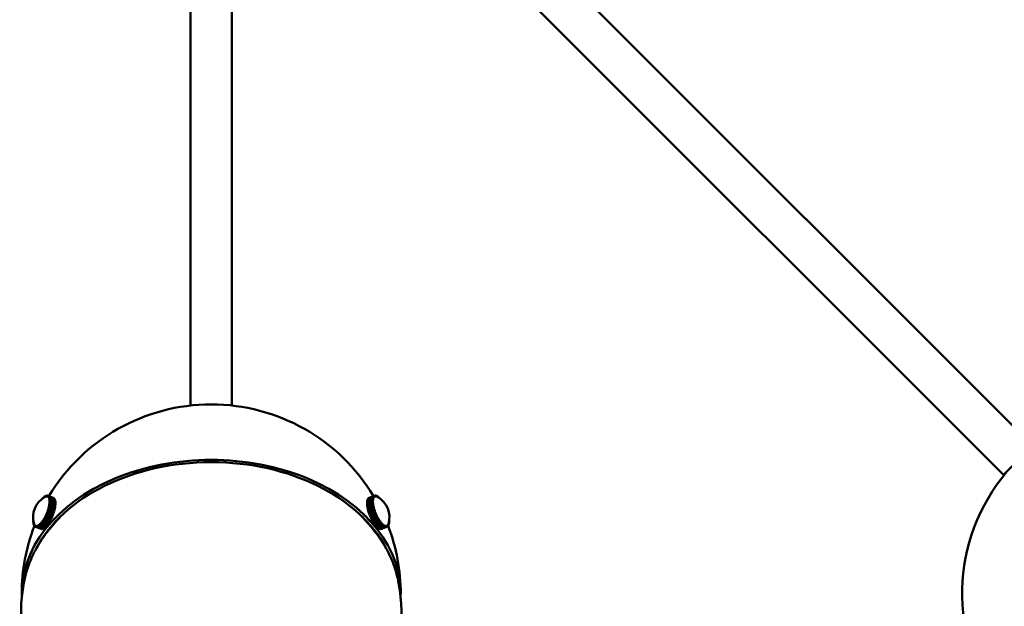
# Model space of a CAD drawing. Header units: millimetres. Extents: x 381 to 3103, y 17 to 2472.
# Tile 6 of 36: x 810 to 1121, y 419 to 604. Entities that reach past the tile are written whole.
import ezdxf

# ---------------------------------------------------------------- set-up
doc = ezdxf.new("R2010")
doc.units = ezdxf.units.MM
doc.header["$LTSCALE"] = 12
doc.layers.add('Widoczne (ISO)', color=7, linetype='Continuous', lineweight=50)
doc.layers.add('Wymiar (ISO)', color=7, linetype='Continuous', lineweight=18)
doc.styles.add('Tekst notatki (ISO)', font='tahoma.ttf')
doc.dimstyles.new('Domyślne (ISO)', dxfattribs={"dimscale": 12, "dimtxt": 3, "dimasz": 3, "dimexe": 3.175, "dimexo": 0, "dimgap": 0.762, "dimtad": 1, "dimdec": 1, "dimlfac": 0.03937, "dimrnd": 1e-08, "dimzin": 0, "dimdsep": 46, "dimtxsty": 'Tekst notatki (ISO)', "dimblk": 'Filled-1', "dimcen": 0.09, "dimdle": 10, "dimse1": 1, "dimse2": 1, "dimclrd": 256, "dimclre": 256, "dimclrt": 256, "dimadec": 0, "dimazin": 0, "dimtfac": 0.666667, "dimtmove": 0, "dimatfit": 3, "dimfxl": 1, "dimtolj": 1, "dimlwd": 15, "dimlwe": 15, "dimarcsym": 0})

# ---------------------------------------------------------------- blocks, each defined once
blk = doc.blocks.new('Filled-1')
at = {"color": 0}
for p, q in [((0, 0), (-1, 0.25)), ((-1, 0.25), (-1, -0.25)), ((-1, 0), (0, 0)), ((-1, -0.25), (0, 0))]:
    blk.add_line(p, q, dxfattribs=at)
at = {"color": 0, "flags": 128}
blk.add_lwpolyline([(-1, -0.25), (0, 0), (-1, 0.25), (-1, -0.25)], dxfattribs=at)
at = {"color": 0}
blk.add_solid([(-1, -0.25), (0, 0), (-1, 0.25), (-1, -0.25)], dxfattribs=at)
blk = doc.blocks.new('*D9')
at = {"layer": 'Defpoints', "color": 0, "transparency": 16777216}
for p in [(925.71, 1346.51), (1573.16, 1346.51), (870.71, 230.38)]:
    blk.add_point(p, dxfattribs=at)
at = {"layer": 'Wymiar (ISO)', "lineweight": 15, "transparency": 16777216}
blk.add_line((1573.16, 266.38), (1573.16, 1310.51), dxfattribs=at)
at = {"layer": 'Wymiar (ISO)', "lineweight": 15, "transparency": 16777216, "xscale": 36, "yscale": 36, "zscale": 36}
for p, rotation in [((1573.16, 1346.51), 90), ((1573.16, 230.38), 270)]:
    blk.add_blockref('Filled-1', p, dxfattribs=dict(at, rotation=rotation))
at = {"layer": 'Wymiar (ISO)', "lineweight": 18, "transparency": 16777216, "insert": (1465.84, 689.34), "char_height": 36, "attachment_point": 1, "rotation": 90, "style": 'Tekst notatki (ISO)'}
blk.add_mtext('\\A1;43.9\\P1116 mm', dxfattribs=at)
blk = doc.blocks.new('*D10')
at = {"layer": 'Defpoints', "color": 0, "transparency": 16777216}
for p in [(925.71, 1496.51), (1573.16, 1496.51), (870.71, 230.38)]:
    blk.add_point(p, dxfattribs=at)
at = {"layer": 'Wymiar (ISO)', "lineweight": 15, "transparency": 16777216}
for p, q in [((1573.16, 1496.51), (1573.16, 1749)), ((1573.16, 266.38), (1573.16, 1460.51))]:
    blk.add_line(p, q, dxfattribs=at)
at = {"layer": 'Wymiar (ISO)', "lineweight": 15, "transparency": 16777216, "xscale": 36, "yscale": 36, "zscale": 36}
for p, rotation in [((1573.16, 1496.51), 90), ((1573.16, 230.38), 270)]:
    blk.add_blockref('Filled-1', p, dxfattribs=dict(at, rotation=rotation))
at = {"layer": 'Wymiar (ISO)', "lineweight": 18, "transparency": 16777216, "insert": (1465.7, 1541.65), "char_height": 36, "attachment_point": 1, "rotation": 90, "style": 'Tekst notatki (ISO)'}
blk.add_mtext('\\A1;49.8\\P1266 mm', dxfattribs=at)
blk = doc.blocks.new('*D11')
at = {"layer": 'Defpoints', "color": 0, "transparency": 16777216}
for p in [(925.71, 1796.51), (1573.16, 1796.51), (870.71, 230.38)]:
    blk.add_point(p, dxfattribs=at)
at = {"layer": 'Wymiar (ISO)', "lineweight": 15, "transparency": 16777216}
for p, q in [((1573.16, 1796.51), (1573.16, 2049)), ((1573.16, 266.38), (1573.16, 1760.51))]:
    blk.add_line(p, q, dxfattribs=at)
at = {"layer": 'Wymiar (ISO)', "lineweight": 15, "transparency": 16777216, "xscale": 36, "yscale": 36, "zscale": 36}
for p, rotation in [((1573.16, 1796.51), 90), ((1573.16, 230.38), 270)]:
    blk.add_blockref('Filled-1', p, dxfattribs=dict(at, rotation=rotation))
at = {"layer": 'Wymiar (ISO)', "lineweight": 18, "transparency": 16777216, "insert": (1465.92, 1841.65), "char_height": 36, "attachment_point": 1, "rotation": 90, "style": 'Tekst notatki (ISO)'}
blk.add_mtext('\\A1;61.7\\P1566 mm', dxfattribs=at)
blk = doc.blocks.new('*D12')
at = {"layer": 'Defpoints', "color": 0, "transparency": 16777216}
for p in [(925.71, 2246.01), (1573.16, 2246.01), (870.71, 230.38)]:
    blk.add_point(p, dxfattribs=at)
at = {"layer": 'Wymiar (ISO)', "lineweight": 15, "transparency": 16777216}
blk.add_line((1573.16, 266.38), (1573.16, 2210.01), dxfattribs=at)
at = {"layer": 'Wymiar (ISO)', "lineweight": 15, "transparency": 16777216, "xscale": 36, "yscale": 36, "zscale": 36}
for p, rotation in [((1573.16, 2246.01), 90), ((1573.16, 230.38), 270)]:
    blk.add_blockref('Filled-1', p, dxfattribs=dict(at, rotation=rotation))
at = {"layer": 'Wymiar (ISO)', "lineweight": 18, "transparency": 16777216, "insert": (1465.79, 2138.24), "char_height": 36, "attachment_point": 1, "rotation": 90, "style": 'Tekst notatki (ISO)'}
blk.add_mtext('\\A1;79.4\\P2016 mm', dxfattribs=at)

msp = doc.modelspace()

# ---------------------------------------------------------------- linework, layer by layer
at = {"layer": 'Widoczne (ISO)'}
for p, q in [((917.59, 682.03), (1129.72, 469.9)), ((908.39, 672.84), (1120.53, 460.71)), ((864.21, 660.07), (864.21, 482.6)), ((877.21, 660.07), (877.21, 482.6)), ((1120.53, 460.71), (1129.72, 469.9)), ((817.44, 453.24), (817.69, 453.5)), ((817.44, 453.23), (817.44, 453.24)), ((817.68, 453.4), (817.69, 453.5)), ((817.69, 453.5), (817.71, 453.49)), ((817.7, 453.41), (817.71, 453.52)), ((817.71, 453.52), (817.96, 453.74)), ((817.93, 453.57), (817.96, 453.74)), ((817.95, 453.57), (817.98, 453.76)), ((817.96, 453.74), (817.98, 453.73)), ((817.98, 453.76), (818.22, 453.93)), ((818.18, 453.71), (818.22, 453.93)), ((818.19, 453.72), (818.24, 453.94)), ((818.22, 453.93), (818.23, 453.92)), ((818.24, 453.94), (818.47, 454.07)), ((818.31, 453.79), (818.41, 453.84)), ((818.41, 453.84), (818.47, 454.07)), ((818.41, 453.84), (818.42, 453.84)), ((818.42, 453.85), (818.49, 454.08)), ((818.42, 453.85), (818.53, 453.89)), ((818.43, 453.85), (818.42, 453.85)), ((818.47, 454.07), (818.48, 454.06)), ((818.49, 454.08), (818.7, 454.16)), ((818.53, 453.89), (818.64, 453.93)), ((818.64, 453.93), (818.7, 454.16)), ((818.64, 453.93), (818.64, 453.92)), ((818.65, 453.93), (818.72, 454.16)), ((818.65, 453.93), (818.75, 453.95)), ((818.65, 453.93), (818.65, 453.93)), ((818.7, 454.16), (818.72, 454.15)), ((818.72, 454.16), (818.92, 454.19)), ((818.75, 453.95), (818.85, 453.96)), ((818.85, 453.96), (818.94, 454.19)), ((818.85, 453.96), (818.92, 454.19)), ((818.85, 453.96), (818.95, 453.95)), ((818.87, 453.95), (818.85, 453.96)), ((818.85, 453.96), (818.86, 453.95)), ((818.92, 454.19), (818.94, 454.19)), ((818.94, 454.19), (819.12, 454.18)), ((818.95, 453.95), (819.04, 453.94)), ((819.04, 453.94), (819.12, 454.18)), ((819.04, 453.94), (819.1, 453.92)), ((819.05, 453.94), (819.14, 454.17)), ((819.05, 453.94), (819.13, 453.91)), ((819.12, 454.18), (819.14, 454.17)), ((819.12, 453.91), (819.13, 453.91)), ((819.13, 453.91), (819.21, 453.87)), ((820.87, 453.46), (819.14, 454.17)), ((819.14, 454.17), (819.3, 454.1)), ((819.21, 453.87), (819.3, 454.1)), ((819.21, 453.87), (819.22, 453.87)), ((819.22, 453.87), (819.32, 454.09)), ((819.22, 453.87), (819.29, 453.81)), ((819.29, 453.81), (819.36, 453.75)), ((819.3, 454.1), (821.04, 453.4)), ((821.05, 453.39), (819.32, 454.09)), ((819.32, 454.09), (819.46, 453.98)), ((819.36, 453.75), (819.46, 453.98)), ((819.36, 453.74), (819.47, 453.96)), ((819.36, 453.75), (819.37, 453.75)), ((819.36, 453.74), (819.43, 453.66)), ((819.43, 453.66), (819.49, 453.58)), ((819.46, 453.98), (821.19, 453.27)), ((821.21, 453.26), (819.47, 453.96)), ((819.47, 453.96), (819.59, 453.8)), ((819.49, 453.58), (819.59, 453.8)), ((819.49, 453.57), (819.61, 453.78)), ((819.49, 453.58), (819.49, 453.58)), ((819.49, 453.57), (819.54, 453.47)), ((819.54, 453.47), (819.59, 453.37)), ((819.59, 453.8), (821.33, 453.09)), ((819.59, 453.37), (819.7, 453.58)), ((819.59, 453.35), (819.71, 453.55)), ((819.59, 453.37), (819.6, 453.36)), ((819.59, 453.35), (819.63, 453.23)), ((821.34, 453.08), (819.61, 453.78)), ((819.61, 453.78), (819.7, 453.58)), ((819.66, 453.1), (819.78, 453.3)), ((819.67, 453.09), (819.79, 453.27)), ((819.7, 453.58), (821.43, 452.87)), ((821.44, 452.85), (819.71, 453.55)), ((819.71, 453.55), (819.78, 453.3)), ((819.78, 453.3), (821.52, 452.59)), ((821.52, 452.57), (819.79, 453.27)), ((819.79, 453.27), (819.84, 452.98)), ((821.04, 453.4), (820.87, 453.46)), ((821.03, 453.39), (821.04, 453.4)), ((821.19, 453.27), (821.05, 453.39)), ((821.19, 453.26), (821.19, 453.27)), ((821.33, 453.09), (821.21, 453.26)), ((921.69, 453.48), (919.95, 452.77)), ((919.96, 452.8), (921.69, 453.5)), ((921.78, 453.72), (920.05, 453.02)), ((920.06, 453.04), (921.79, 453.74)), ((921.91, 453.92), (920.18, 453.21)), ((920.19, 453.23), (921.92, 453.93)), ((920.32, 453.36), (920.19, 453.23)), ((922.06, 454.06), (920.32, 453.36)), ((920.34, 453.37), (922.07, 454.07)), ((920.5, 453.45), (920.34, 453.37)), ((920.34, 453.36), (920.34, 453.37)), ((922.23, 454.15), (920.5, 453.45)), ((921.62, 453.22), (921.69, 453.48)), ((921.69, 453.5), (921.78, 453.72)), ((921.81, 453.3), (921.69, 453.5)), ((921.81, 453.28), (921.69, 453.48)), ((921.77, 453.15), (921.81, 453.28)), ((921.9, 453.52), (921.78, 453.72)), ((921.79, 453.74), (921.91, 453.92)), ((921.9, 453.53), (921.79, 453.74)), ((921.8, 453.29), (921.81, 453.3)), ((921.81, 453.3), (921.85, 453.41)), ((921.85, 453.41), (921.9, 453.52)), ((921.9, 453.53), (921.96, 453.61)), ((921.9, 453.52), (921.9, 453.53)), ((922.02, 453.7), (921.91, 453.92)), ((921.92, 453.93), (922.06, 454.06)), ((922.02, 453.71), (921.92, 453.93)), ((921.96, 453.61), (922.02, 453.7)), ((922.02, 453.71), (922.09, 453.77)), ((922.02, 453.71), (922.02, 453.71)), ((922.16, 453.84), (922.06, 454.06)), ((922.07, 454.07), (922.23, 454.15)), ((922.17, 453.84), (922.07, 454.07)), ((922.09, 453.77), (922.16, 453.84)), ((922.16, 453.84), (922.17, 453.84)), ((922.17, 453.84), (922.25, 453.88)), ((922.23, 454.15), (922.25, 454.16)), ((922.33, 453.92), (922.23, 454.15)), ((922.25, 454.16), (922.42, 454.19)), ((922.33, 453.93), (922.25, 454.16)), ((922.25, 453.88), (922.33, 453.92)), ((922.3, 453.91), (922.27, 453.9)), ((922.32, 453.92), (922.33, 453.93)), ((922.33, 453.93), (922.42, 453.94)), ((922.42, 454.19), (922.44, 454.19)), ((922.51, 453.96), (922.42, 454.19)), ((922.42, 453.94), (922.51, 453.96)), ((922.52, 453.96), (922.44, 454.19)), ((922.44, 454.19), (922.64, 454.18)), ((922.51, 453.96), (922.49, 453.95)), ((922.5, 453.95), (922.52, 453.96)), ((922.52, 453.96), (922.62, 453.95)), ((922.62, 453.95), (922.71, 453.94)), ((922.71, 453.94), (922.64, 454.18)), ((922.64, 454.17), (922.66, 454.17)), ((922.72, 453.94), (922.66, 454.17)), ((922.66, 454.17), (922.87, 454.11)), ((922.71, 453.94), (922.7, 453.94)), ((922.71, 453.94), (922.72, 453.94)), ((922.72, 453.94), (922.83, 453.91)), ((922.83, 453.91), (922.93, 453.88)), ((922.93, 453.88), (922.87, 454.11)), ((922.87, 454.09), (922.89, 454.1)), ((922.94, 453.87), (922.89, 454.1)), ((922.89, 454.1), (923.11, 453.99)), ((922.93, 453.88), (922.93, 453.87)), ((922.94, 453.87), (923.06, 453.82)), ((922.94, 453.87), (922.94, 453.87)), ((923.06, 453.82), (923.17, 453.76)), ((923.17, 453.76), (923.11, 453.99)), ((923.12, 453.97), (923.13, 453.97)), ((923.18, 453.75), (923.13, 453.97)), ((923.13, 453.97), (923.37, 453.81)), ((923.17, 453.76), (923.16, 453.76)), ((923.17, 453.75), (923.18, 453.75)), ((923.18, 453.75), (923.2, 453.74)), ((923.41, 453.62), (923.37, 453.81)), ((923.37, 453.79), (923.39, 453.8)), ((923.42, 453.61), (923.39, 453.8)), ((923.39, 453.8), (923.63, 453.59)), ((923.65, 453.46), (923.63, 453.59)), ((923.64, 453.56), (923.66, 453.57)), ((923.67, 453.45), (923.66, 453.57)), ((923.66, 453.57), (923.9, 453.32)), ((923.91, 453.28), (923.9, 453.32)), ((923.91, 453.28), (923.93, 453.29)), ((923.93, 453.27), (923.93, 453.29)), ((923.93, 453.29), (923.99, 453.22)), ((819.44, 450.29), (819.37, 450.06)), ((819.54, 450.33), (819.41, 449.87)), ((819.5, 450.54), (819.44, 450.32)), ((819.44, 450.32), (819.55, 450.38)), ((819.44, 450.29), (819.54, 450.33)), ((819.44, 450.32), (819.47, 450.3)), ((819.55, 450.77), (819.5, 450.54)), ((821.28, 449.63), (819.54, 450.33)), ((819.59, 451), (819.55, 450.79)), ((819.55, 450.79), (819.67, 450.87)), ((819.55, 450.77), (819.66, 450.83)), ((819.66, 450.83), (819.55, 450.38)), ((819.55, 450.79), (819.57, 450.78)), ((819.55, 450.38), (821.29, 449.67)), ((819.64, 451.22), (819.59, 451)), ((819.63, 453.23), (819.66, 453.1)), ((819.67, 451.45), (819.64, 451.24)), ((819.64, 451.24), (819.76, 451.35)), ((819.64, 451.22), (819.75, 451.31)), ((819.64, 451.24), (819.65, 451.24)), ((819.66, 453.1), (819.67, 453.1)), ((821.39, 450.12), (819.66, 450.83)), ((819.67, 453.09), (819.69, 452.95)), ((819.7, 451.66), (819.67, 451.45)), ((819.75, 451.31), (819.67, 450.87)), ((819.67, 450.87), (821.4, 450.17)), ((819.69, 452.95), (819.71, 452.8)), ((819.71, 451.87), (819.7, 451.68)), ((819.7, 451.68), (819.82, 451.81)), ((819.7, 451.66), (819.82, 451.76)), ((819.7, 451.68), (819.71, 451.67)), ((819.71, 452.8), (819.84, 452.98)), ((819.71, 452.79), (819.84, 452.95)), ((819.71, 452.8), (819.72, 452.8)), ((819.71, 452.79), (819.72, 452.62)), ((819.73, 452.06), (819.71, 451.87)), ((819.72, 452.62), (819.74, 452.46)), ((819.74, 452.44), (819.73, 452.26)), ((819.73, 452.26), (819.73, 452.08)), ((819.73, 452.08), (819.86, 452.23)), ((819.73, 452.06), (819.85, 452.19)), ((819.73, 452.08), (819.74, 452.08)), ((819.74, 452.46), (819.86, 452.63)), ((819.74, 452.44), (819.86, 452.59)), ((819.74, 452.46), (819.75, 452.46)), ((821.49, 450.6), (819.75, 451.31)), ((819.82, 451.76), (819.76, 451.35)), ((819.76, 451.35), (821.49, 450.64)), ((819.85, 452.19), (819.82, 451.81)), ((819.82, 451.81), (821.55, 451.1)), ((821.55, 451.06), (819.82, 451.76)), ((819.84, 452.98), (821.57, 452.28)), ((821.57, 452.25), (819.84, 452.95)), ((819.84, 452.95), (819.86, 452.63)), ((821.59, 451.49), (819.85, 452.19)), ((819.86, 452.63), (821.59, 451.92)), ((821.59, 451.89), (819.86, 452.59)), ((819.86, 452.59), (819.86, 452.23)), ((819.86, 452.23), (821.59, 451.53)), ((821.32, 453.08), (821.33, 453.09)), ((821.43, 452.87), (821.34, 453.08)), ((821.36, 450.14), (821.4, 450.17)), ((821.4, 450.17), (821.49, 450.6)), ((821.43, 452.85), (821.43, 452.87)), ((821.52, 452.59), (821.44, 452.85)), ((821.46, 450.61), (821.49, 450.64)), ((821.49, 450.64), (821.55, 451.06)), ((821.5, 452.58), (821.52, 452.59)), ((821.57, 452.28), (821.52, 452.57)), ((821.52, 451.07), (821.55, 451.1)), ((821.55, 452.25), (821.57, 452.28)), ((821.55, 451.1), (821.59, 451.49)), ((821.56, 451.5), (821.59, 451.53)), ((821.59, 451.92), (821.57, 452.25)), ((821.57, 451.89), (821.59, 451.92)), ((821.59, 451.53), (821.59, 451.89)), ((919.83, 451.81), (921.56, 452.52)), ((921.56, 452.48), (919.83, 451.78)), ((919.84, 452.15), (919.83, 451.81)), ((919.85, 451.78), (919.83, 451.81)), ((919.83, 451.78), (919.84, 451.41)), ((919.84, 452.18), (921.58, 452.89)), ((921.57, 452.86), (919.84, 452.15)), ((919.88, 452.48), (919.84, 452.18)), ((919.86, 452.16), (919.84, 452.18)), ((919.84, 451.41), (921.57, 452.11)), ((921.58, 452.08), (919.84, 451.37)), ((919.87, 451.38), (919.84, 451.41)), ((919.84, 451.37), (919.88, 450.97)), ((921.62, 453.19), (919.88, 452.48)), ((919.88, 450.97), (921.61, 451.68)), ((919.91, 450.94), (919.88, 450.97)), ((919.89, 452.51), (921.62, 453.22)), ((919.95, 452.77), (919.89, 452.51)), ((919.9, 452.49), (919.89, 452.51)), ((921.62, 451.64), (919.89, 450.93)), ((919.89, 450.93), (919.95, 450.51)), ((919.95, 450.51), (921.68, 451.22)), ((919.99, 450.48), (919.95, 450.51)), ((920.05, 453.02), (919.96, 452.8)), ((919.97, 452.78), (919.96, 452.8)), ((921.69, 451.17), (919.96, 450.47)), ((919.96, 450.47), (920.05, 450.03)), ((920.05, 450.03), (921.78, 450.73)), ((920.18, 453.21), (920.06, 453.04)), ((920.07, 453.02), (920.06, 453.04)), ((921.79, 450.69), (920.06, 449.98)), ((920.17, 449.53), (921.9, 450.24)), ((921.92, 450.19), (920.18, 449.48)), ((920.19, 453.22), (920.19, 453.23)), ((921.56, 452.52), (921.57, 452.86)), ((921.68, 452.36), (921.56, 452.52)), ((921.68, 452.34), (921.56, 452.48)), ((921.57, 452.11), (921.56, 452.48)), ((921.7, 452.69), (921.57, 452.86)), ((921.7, 451.97), (921.57, 452.11)), ((921.58, 452.89), (921.62, 453.19)), ((921.7, 452.71), (921.58, 452.89)), ((921.7, 451.95), (921.58, 452.08)), ((921.61, 451.68), (921.58, 452.08)), ((921.74, 451.56), (921.61, 451.68)), ((921.74, 453.02), (921.62, 453.22)), ((921.74, 453.01), (921.62, 453.19)), ((921.74, 451.54), (921.62, 451.64)), ((921.68, 451.22), (921.62, 451.64)), ((921.67, 452.35), (921.68, 452.36)), ((921.68, 452.36), (921.69, 452.52)), ((921.69, 452.16), (921.68, 452.34)), ((921.8, 451.12), (921.68, 451.22)), ((921.69, 452.7), (921.7, 452.71)), ((921.69, 452.52), (921.7, 452.69)), ((921.7, 451.97), (921.69, 452.16)), ((921.69, 451.97), (921.7, 451.97)), ((921.81, 451.09), (921.69, 451.17)), ((921.78, 450.73), (921.69, 451.17)), ((921.7, 452.71), (921.72, 452.86)), ((921.72, 451.75), (921.7, 451.95)), ((921.72, 452.86), (921.74, 453.01)), ((921.74, 451.56), (921.72, 451.75)), ((921.72, 451.55), (921.74, 451.56)), ((921.73, 453.02), (921.74, 453.02)), ((921.74, 453.02), (921.77, 453.15)), ((921.77, 451.33), (921.74, 451.54)), ((921.8, 451.12), (921.77, 451.33)), ((921.9, 450.65), (921.78, 450.73)), ((921.79, 451.11), (921.8, 451.12)), ((921.9, 450.63), (921.79, 450.69)), ((921.9, 450.24), (921.79, 450.69)), ((921.85, 450.87), (921.81, 451.09)), ((921.9, 450.65), (921.85, 450.87)), ((921.88, 450.65), (921.9, 450.65)), ((921.96, 450.41), (921.9, 450.63)), ((922.02, 450.18), (921.9, 450.24)), ((922.02, 450.16), (921.92, 450.19)), ((922.05, 449.73), (921.92, 450.19)), ((922.02, 450.18), (921.96, 450.41)), ((921.99, 450.17), (922.02, 450.18)), ((922.09, 449.93), (922.02, 450.16)), ((818.2, 447.2), (818.09, 446.99)), ((818.36, 447.31), (818.13, 446.89)), ((818.32, 447.41), (818.2, 447.2)), ((818.35, 447.4), (818.32, 447.41)), ((818.32, 447.41), (818.36, 447.31)), ((818.44, 447.65), (818.33, 447.43)), ((818.33, 447.43), (818.39, 447.35)), ((820.1, 446.6), (818.36, 447.31)), ((818.61, 447.79), (818.39, 447.35)), ((818.39, 447.35), (820.12, 446.64)), ((818.55, 447.87), (818.44, 447.65)), ((818.62, 447.84), (818.55, 447.87)), ((818.55, 447.87), (818.61, 447.79)), ((818.66, 448.12), (818.56, 447.89)), ((818.56, 447.89), (818.63, 447.84)), ((820.34, 447.08), (818.61, 447.79)), ((818.83, 448.29), (818.63, 447.84)), ((818.63, 447.84), (820.36, 447.13)), ((818.76, 448.35), (818.66, 448.12)), ((820.49, 447.64), (818.76, 448.35)), ((818.76, 448.35), (818.83, 448.29)), ((818.87, 448.6), (818.77, 448.37)), ((818.77, 448.37), (818.85, 448.33)), ((820.57, 447.58), (818.83, 448.29)), ((819.04, 448.8), (818.85, 448.33)), ((818.85, 448.33), (820.59, 447.63)), ((818.96, 448.83), (818.87, 448.6)), ((820.69, 448.12), (818.96, 448.83)), ((818.96, 448.83), (819.04, 448.8)), ((819.06, 449.09), (818.97, 448.85)), ((818.97, 448.85), (820.7, 448.15)), ((818.97, 448.85), (819.06, 448.84)), ((820.77, 448.09), (819.04, 448.8)), ((819.14, 449.32), (819.06, 449.09)), ((819.23, 449.31), (819.06, 448.84)), ((819.06, 448.84), (820.79, 448.14)), ((819.14, 449.32), (819.23, 449.31)), ((819.22, 449.58), (819.15, 449.34)), ((819.15, 449.34), (819.25, 449.36)), ((819.15, 449.34), (819.23, 449.31)), ((819.3, 449.81), (819.22, 449.58)), ((820.96, 448.6), (819.23, 449.31)), ((819.4, 449.82), (819.25, 449.36)), ((819.25, 449.36), (820.98, 448.65)), ((819.3, 449.81), (819.4, 449.82)), ((819.37, 450.06), (819.31, 449.83)), ((819.31, 449.83), (819.41, 449.87)), ((819.31, 449.83), (819.34, 449.82)), ((821.13, 449.12), (819.4, 449.82)), ((819.41, 449.87), (821.15, 449.16)), ((820.12, 446.64), (820.34, 447.08)), ((820.28, 447.16), (820.34, 447.08)), ((820.36, 447.13), (820.57, 447.58)), ((820.49, 447.64), (820.57, 447.58)), ((820.59, 447.63), (820.77, 448.09)), ((820.69, 448.12), (820.77, 448.09)), ((820.7, 448.15), (820.79, 448.14)), ((820.79, 448.14), (820.96, 448.6)), ((820.88, 448.64), (820.98, 448.65)), ((820.98, 448.65), (821.13, 449.12)), ((821.08, 449.14), (821.15, 449.16)), ((821.15, 449.16), (821.28, 449.63)), ((821.23, 449.64), (821.29, 449.67)), ((821.29, 449.67), (821.39, 450.12)), ((920.09, 450), (920.05, 450.03)), ((920.06, 449.98), (920.17, 449.53)), ((920.23, 449.5), (920.17, 449.53)), ((920.18, 449.48), (920.32, 449.02)), ((920.32, 449.02), (922.05, 449.73)), ((920.39, 449), (920.32, 449.02)), ((922.07, 449.68), (920.34, 448.97)), ((920.34, 448.97), (920.49, 448.51)), ((920.49, 448.51), (922.22, 449.21)), ((920.59, 448.5), (920.49, 448.51)), ((922.24, 449.17), (920.51, 448.46)), ((920.51, 448.46), (920.69, 447.99)), ((920.59, 448.5), (922.32, 449.2)), ((920.69, 447.99), (922.42, 448.7)), ((920.77, 448.01), (920.69, 447.99)), ((922.44, 448.65), (920.7, 447.95)), ((920.78, 447.99), (920.7, 447.95)), ((920.7, 447.95), (920.9, 447.48)), ((920.77, 448.01), (922.51, 448.72)), ((922.52, 448.69), (920.78, 447.99)), ((920.9, 447.48), (922.63, 448.19)), ((922.65, 448.15), (920.92, 447.44)), ((920.99, 447.5), (920.92, 447.44)), ((920.92, 447.44), (921.13, 446.99)), ((922.72, 448.21), (920.99, 447.5)), ((921.13, 446.99), (922.86, 447.7)), ((922.88, 447.65), (921.15, 446.94)), ((921.37, 446.51), (923.1, 447.22)), ((923.13, 447.18), (921.4, 446.47)), ((922.16, 449.69), (922.05, 449.73)), ((922.16, 449.67), (922.07, 449.68)), ((922.22, 449.21), (922.07, 449.68)), ((922.16, 449.69), (922.09, 449.93)), ((922.11, 449.68), (922.16, 449.69)), ((922.24, 449.44), (922.16, 449.67)), ((922.32, 449.2), (922.22, 449.21)), ((922.32, 449.2), (922.24, 449.44)), ((922.33, 449.18), (922.24, 449.17)), ((922.42, 448.7), (922.24, 449.17)), ((922.42, 448.95), (922.33, 449.18)), ((922.51, 448.72), (922.42, 448.95)), ((922.51, 448.72), (922.42, 448.7)), ((922.52, 448.69), (922.44, 448.65)), ((922.63, 448.19), (922.44, 448.65)), ((922.61, 448.46), (922.52, 448.69)), ((922.71, 448.23), (922.61, 448.46)), ((922.71, 448.23), (922.63, 448.19)), ((922.72, 448.21), (922.65, 448.15)), ((922.86, 447.7), (922.65, 448.15)), ((922.82, 447.99), (922.72, 448.21)), ((922.93, 447.76), (922.82, 447.99)), ((922.93, 447.76), (922.86, 447.7)), ((922.94, 447.74), (922.88, 447.72)), ((922.94, 447.74), (922.88, 447.65)), ((923.1, 447.22), (922.88, 447.65)), ((923.05, 447.52), (922.94, 447.74)), ((923.16, 447.31), (923.05, 447.52)), ((923.16, 447.31), (923.1, 447.22)), ((923.17, 447.29), (923.13, 447.18)), ((923.36, 446.76), (923.13, 447.18)), ((923.17, 447.29), (923.14, 447.27)), ((923.29, 447.08), (923.17, 447.29)), ((923.41, 446.87), (923.29, 447.08)), ((814.61, 446.33), (814.61, 446.32)), ((814.61, 445.96), (814.61, 446.32)), ((814.66, 446.03), (814.61, 445.96)), ((814.67, 446.01), (814.61, 445.93)), ((814.63, 445.96), (814.61, 445.96)), ((814.63, 445.6), (814.61, 445.93)), ((814.73, 445.74), (814.63, 445.6)), ((814.73, 445.72), (814.63, 445.57)), ((814.65, 445.59), (814.63, 445.6)), ((814.68, 445.28), (814.63, 445.57)), ((814.8, 445.46), (814.68, 445.28)), ((814.8, 445.45), (814.68, 445.25)), ((814.7, 445.27), (814.68, 445.28)), ((814.76, 445), (814.68, 445.25)), ((814.88, 445.2), (814.76, 445)), ((814.88, 445.19), (814.76, 444.98)), ((814.77, 445), (814.76, 445)), ((814.86, 444.77), (814.76, 444.98)), ((814.88, 445.2), (814.84, 445.31)), ((814.98, 444.98), (814.86, 444.77)), ((814.88, 444.77), (814.86, 444.77)), ((814.98, 444.97), (814.87, 444.75)), ((814.99, 444.59), (814.87, 444.75)), ((814.88, 445.2), (814.88, 445.2)), ((814.88, 445.19), (814.89, 445.19)), ((814.93, 445.09), (814.88, 445.19)), ((814.98, 444.98), (814.93, 445.09)), ((814.98, 444.98), (814.98, 444.98)), ((814.98, 444.97), (814.99, 444.97)), ((815.04, 444.89), (814.98, 444.97)), ((815.1, 444.81), (814.99, 444.59)), ((815.01, 444.59), (814.99, 444.59)), ((815.11, 444.8), (815.01, 444.58)), ((815.15, 444.46), (815.01, 444.58)), ((815.1, 444.81), (815.04, 444.89)), ((815.12, 444.81), (815.1, 444.81)), ((815.11, 444.8), (815.12, 444.8)), ((815.18, 444.75), (815.11, 444.8)), ((815.25, 444.69), (815.15, 444.46)), ((815.16, 444.46), (815.15, 444.46)), ((815.26, 444.68), (815.16, 444.45)), ((815.33, 444.39), (815.16, 444.45)), ((815.25, 444.69), (815.18, 444.75)), ((815.3, 444.67), (815.25, 444.69)), ((815.26, 444.68), (815.32, 444.66)), ((815.34, 444.65), (815.26, 444.68)), ((815.42, 444.62), (815.33, 444.39)), ((817.06, 443.68), (815.33, 444.39)), ((815.42, 444.62), (815.34, 444.65)), ((815.34, 444.65), (815.43, 444.61)), ((815.43, 444.61), (815.34, 444.38)), ((815.34, 444.38), (817.08, 443.67)), ((815.53, 444.36), (815.34, 444.38)), ((815.43, 444.61), (815.42, 444.62)), ((815.52, 444.6), (815.43, 444.61)), ((815.61, 444.6), (815.52, 444.6)), ((815.61, 444.6), (815.53, 444.36)), ((817.26, 443.65), (815.53, 444.36)), ((815.62, 444.6), (815.55, 444.36)), ((815.74, 444.39), (815.55, 444.36)), ((815.55, 444.36), (817.28, 443.66)), ((815.62, 444.59), (815.61, 444.6)), ((815.72, 444.61), (815.62, 444.6)), ((815.82, 444.63), (815.72, 444.61)), ((815.82, 444.63), (815.74, 444.39)), ((817.48, 443.68), (815.74, 444.39)), ((815.83, 444.63), (815.77, 444.4)), ((815.98, 444.48), (815.77, 444.4)), ((815.77, 444.4), (817.5, 443.69)), ((815.83, 444.62), (815.82, 444.63)), ((815.94, 444.67), (815.83, 444.63)), ((816.04, 444.71), (815.94, 444.67)), ((816.04, 444.71), (815.98, 444.48)), ((817.71, 443.77), (815.98, 444.48)), ((816.05, 444.71), (816, 444.49)), ((816.23, 444.61), (816, 444.49)), ((816, 444.49), (817.73, 443.78)), ((816.05, 444.7), (816.04, 444.71)), ((816.17, 444.77), (816.05, 444.71)), ((816.28, 444.84), (816.17, 444.77)), ((816.28, 444.84), (816.23, 444.61)), ((817.96, 443.91), (816.23, 444.61)), ((816.29, 444.84), (816.25, 444.63)), ((816.49, 444.8), (816.25, 444.63)), ((816.25, 444.63), (817.98, 443.92)), ((816.29, 444.83), (816.28, 444.84)), ((816.41, 444.93), (816.29, 444.84)), ((816.53, 445.02), (816.41, 444.93)), ((816.53, 445.02), (816.49, 444.8)), ((818.22, 444.09), (816.49, 444.8)), ((816.75, 445.04), (816.51, 444.82)), ((816.54, 445.03), (816.51, 444.82)), ((816.51, 444.82), (818.24, 444.11)), ((816.54, 445.01), (816.53, 445.02)), ((816.66, 445.14), (816.54, 445.03)), ((816.78, 445.24), (816.66, 445.14)), ((816.78, 445.24), (816.75, 445.04)), ((818.49, 444.33), (816.75, 445.04)), ((817.03, 445.32), (816.78, 445.06)), ((816.79, 445.26), (816.78, 445.06)), ((816.79, 445.24), (816.78, 445.24)), ((816.78, 445.06), (818.51, 444.35)), ((816.92, 445.39), (816.79, 445.26)), ((817.04, 445.51), (816.92, 445.39)), ((817.04, 445.51), (817.03, 445.32)), ((818.76, 444.61), (817.03, 445.32)), ((817.05, 445.51), (817.04, 445.51)), ((817.18, 445.68), (817.05, 445.53)), ((817.3, 445.65), (817.05, 445.35)), ((817.05, 445.53), (817.05, 445.35)), ((817.05, 445.35), (818.78, 444.64)), ((817.3, 445.83), (817.18, 445.68)), ((817.32, 445.82), (817.3, 445.83)), ((817.3, 445.83), (817.3, 445.65)), ((819.03, 444.94), (817.3, 445.65)), ((817.44, 446.01), (817.32, 445.84)), ((817.32, 445.84), (817.33, 445.68)), ((817.58, 446.01), (817.33, 445.68)), ((817.33, 445.68), (819.06, 444.97)), ((817.57, 446.18), (817.44, 446.01)), ((817.58, 446.17), (817.57, 446.18)), ((817.57, 446.18), (817.58, 446.01)), ((817.7, 446.38), (817.58, 446.19)), ((817.58, 446.19), (817.6, 446.05)), ((819.31, 445.31), (817.58, 446.01)), ((817.85, 446.42), (817.6, 446.05)), ((817.6, 446.05), (819.33, 445.34)), ((817.82, 446.56), (817.7, 446.38)), ((817.84, 446.55), (817.82, 446.56)), ((817.82, 446.56), (817.85, 446.42)), ((817.95, 446.78), (817.84, 446.58)), ((817.84, 446.58), (817.87, 446.45)), ((819.58, 445.71), (817.85, 446.42)), ((818.11, 446.85), (817.87, 446.45)), ((817.87, 446.45), (819.6, 445.75)), ((818.07, 446.97), (817.95, 446.78)), ((817.96, 443.93), (817.96, 443.91)), ((817.98, 443.92), (818.22, 444.09)), ((818.1, 446.96), (818.07, 446.97)), ((818.07, 446.97), (818.11, 446.85)), ((818.09, 446.99), (818.13, 446.89)), ((819.84, 446.14), (818.11, 446.85)), ((818.13, 446.89), (819.87, 446.18)), ((818.22, 444.12), (818.22, 444.09)), ((818.24, 444.11), (818.49, 444.33)), ((818.49, 444.36), (818.49, 444.33)), ((818.51, 444.35), (818.76, 444.61)), ((818.76, 444.65), (818.76, 444.61)), ((818.78, 444.64), (819.03, 444.94)), ((819.03, 444.98), (819.03, 444.94)), ((819.06, 444.97), (819.31, 445.31)), ((819.31, 445.35), (819.31, 445.31)), ((819.33, 445.34), (819.58, 445.71)), ((819.57, 445.76), (819.58, 445.71)), ((819.6, 445.75), (819.84, 446.14)), ((819.83, 446.2), (819.84, 446.14)), ((819.87, 446.18), (820.1, 446.6)), ((820.07, 446.67), (820.1, 446.6)), ((822.04, 446.3), (820.32, 444.3)), ((821.15, 445.52), (821.31, 445.45)), ((919.38, 446.3), (921.1, 444.3)), ((920.27, 445.52), (920.11, 445.45)), ((921.2, 447.02), (921.15, 446.94)), ((921.15, 446.94), (921.37, 446.51)), ((921.42, 446.53), (921.4, 446.47)), ((921.4, 446.47), (921.63, 446.06)), ((921.63, 446.06), (923.36, 446.76)), ((923.38, 446.72), (921.65, 446.02)), ((921.67, 446.07), (921.65, 446.02)), ((921.65, 446.02), (921.89, 445.63)), ((921.89, 445.63), (923.63, 446.34)), ((923.65, 446.3), (921.92, 445.59)), ((921.93, 445.64), (921.92, 445.59)), ((921.92, 445.59), (922.17, 445.23)), ((922.17, 445.23), (923.9, 445.94)), ((923.92, 445.91), (922.19, 445.2)), ((922.19, 445.24), (922.19, 445.2)), ((922.19, 445.2), (922.44, 444.87)), ((922.44, 444.87), (924.17, 445.58)), ((922.46, 444.88), (922.47, 444.84)), ((924.2, 445.55), (922.47, 444.84)), ((922.47, 444.84), (922.71, 444.56)), ((922.71, 444.56), (924.45, 445.26)), ((924.47, 445.24), (922.74, 444.53)), ((922.74, 444.56), (922.74, 444.53)), ((922.74, 444.53), (922.99, 444.28)), ((922.99, 444.28), (924.72, 444.99)), ((924.74, 444.97), (923.01, 444.26)), ((923.01, 444.29), (923.01, 444.26)), ((923.01, 444.26), (923.25, 444.05)), ((923.25, 444.05), (924.98, 444.76)), ((923.27, 444.06), (923.28, 444.03)), ((925.01, 444.74), (923.28, 444.03)), ((923.28, 444.03), (923.51, 443.88)), ((923.41, 446.87), (923.36, 446.76)), ((923.42, 446.85), (923.38, 446.72)), ((923.63, 446.34), (923.38, 446.72)), ((923.42, 446.85), (923.39, 446.84)), ((923.54, 446.66), (923.42, 446.85)), ((923.51, 443.88), (925.24, 444.58)), ((925.27, 444.57), (923.53, 443.86)), ((923.66, 446.47), (923.54, 446.66)), ((923.66, 446.47), (923.63, 446.34)), ((923.67, 446.45), (923.65, 446.44)), ((923.67, 446.45), (923.65, 446.3)), ((923.9, 445.94), (923.65, 446.3)), ((923.79, 446.27), (923.67, 446.45)), ((923.76, 443.75), (925.49, 444.46)), ((925.51, 444.45), (923.78, 443.74)), ((923.92, 446.09), (923.79, 446.27)), ((923.92, 446.09), (923.9, 445.94)), ((923.93, 446.07), (923.91, 446.07)), ((923.93, 446.07), (923.92, 445.91)), ((924.17, 445.58), (923.92, 445.91)), ((924.05, 445.91), (923.93, 446.07)), ((923.99, 443.67), (925.72, 444.38)), ((925.74, 444.38), (924.01, 443.67)), ((924.18, 445.75), (924.05, 445.91)), ((924.18, 445.75), (924.17, 445.58)), ((924.19, 445.73), (924.18, 445.73)), ((924.19, 445.73), (924.2, 445.55)), ((924.32, 445.59), (924.19, 445.73)), ((924.45, 445.26), (924.2, 445.55)), ((924.2, 443.65), (925.93, 444.36)), ((925.95, 444.36), (924.22, 443.66)), ((924.44, 445.45), (924.32, 445.59)), ((924.4, 443.69), (926.13, 444.4)), ((926.15, 444.4), (924.41, 443.69)), ((924.44, 445.45), (924.45, 445.26)), ((924.45, 445.43), (924.44, 445.43)), ((924.45, 445.43), (924.47, 445.24)), ((924.58, 445.31), (924.45, 445.43)), ((924.72, 444.99), (924.47, 445.24)), ((924.7, 445.19), (924.58, 445.31)), ((924.7, 445.19), (924.72, 444.99)), ((924.71, 445.18), (924.7, 445.17)), ((924.71, 445.18), (924.74, 444.97)), ((924.83, 445.07), (924.71, 445.18)), ((924.98, 444.76), (924.74, 444.97)), ((924.95, 444.97), (924.83, 445.07)), ((924.95, 444.97), (924.98, 444.76)), ((924.96, 444.96), (924.95, 444.96)), ((924.96, 444.96), (925.01, 444.74)), ((925.08, 444.88), (924.96, 444.96)), ((925.24, 444.58), (925.01, 444.74)), ((925.2, 444.8), (925.08, 444.88)), ((925.2, 444.8), (925.24, 444.58)), ((925.21, 444.8), (925.2, 444.79)), ((925.21, 444.8), (925.27, 444.57)), ((925.32, 444.74), (925.21, 444.8)), ((925.49, 444.46), (925.27, 444.57)), ((925.43, 444.68), (925.32, 444.74)), ((925.43, 444.68), (925.49, 444.46)), ((925.44, 444.68), (925.43, 444.67)), ((925.44, 444.68), (925.51, 444.45)), ((925.55, 444.65), (925.44, 444.68)), ((925.72, 444.38), (925.51, 444.45)), ((925.65, 444.61), (925.55, 444.65)), ((925.65, 444.61), (925.72, 444.38)), ((925.66, 444.61), (925.65, 444.61)), ((925.66, 444.61), (925.74, 444.38)), ((925.76, 444.6), (925.66, 444.61)), ((925.93, 444.36), (925.74, 444.38)), ((925.86, 444.6), (925.76, 444.6)), ((925.95, 444.61), (925.86, 444.6)), ((925.86, 444.6), (925.93, 444.36)), ((925.86, 444.6), (925.86, 444.59)), ((925.86, 444.6), (925.95, 444.36)), ((926.04, 444.63), (925.95, 444.61)), ((926.13, 444.4), (925.95, 444.36)), ((926.08, 444.65), (926.02, 444.62)), ((926.04, 444.63), (926.13, 444.4)), ((926.05, 444.63), (926.04, 444.63)), ((926.13, 444.67), (926.05, 444.63)), ((926.05, 444.63), (926.15, 444.4)), ((926.21, 444.71), (926.13, 444.67)), ((926.3, 444.48), (926.15, 444.4)), ((926.18, 444.7), (926.21, 444.71)), ((926.21, 444.72), (926.19, 444.71)), ((926.28, 444.78), (926.21, 444.72)), ((926.21, 444.72), (926.32, 444.49)), ((926.21, 444.71), (926.3, 444.48)), ((926.35, 444.85), (926.28, 444.78)), ((926.32, 444.49), (926.3, 444.49)), ((926.46, 444.62), (926.32, 444.49)), ((926.34, 444.84), (926.35, 444.85)), ((926.35, 444.85), (926.46, 444.62)), ((926.36, 444.85), (926.35, 444.85)), ((926.41, 444.94), (926.36, 444.85)), ((926.36, 444.85), (926.47, 444.64)), ((926.47, 445.03), (926.41, 444.94)), ((926.47, 444.64), (926.45, 444.63)), ((926.46, 445.03), (926.47, 445.03)), ((926.48, 445.04), (926.47, 445.04)), ((926.47, 445.03), (926.58, 444.81)), ((926.58, 444.81), (926.47, 444.64)), ((926.52, 445.15), (926.48, 445.04)), ((926.48, 445.04), (926.59, 444.83)), ((926.57, 445.26), (926.52, 445.15)), ((926.57, 445.27), (926.56, 445.27)), ((926.56, 445.26), (926.57, 445.26)), ((926.59, 445.35), (926.57, 445.27)), ((926.57, 445.27), (926.69, 445.08)), ((926.57, 445.26), (926.68, 445.05)), ((926.59, 444.83), (926.58, 444.83)), ((926.68, 445.05), (926.59, 444.83)), ((926.64, 445.54), (926.76, 445.37)), ((926.64, 445.53), (926.75, 445.34)), ((926.69, 445.08), (926.67, 445.07)), ((926.75, 445.34), (926.69, 445.08)), ((926.71, 445.82), (926.8, 445.7)), ((926.71, 445.8), (926.8, 445.67)), ((926.76, 445.37), (926.74, 445.36)), ((926.8, 445.67), (926.76, 445.37)), ((926.77, 446.12), (926.82, 446.07)), ((926.77, 446.1), (926.82, 446.04)), ((926.8, 445.7), (926.78, 445.69)), ((926.82, 446.07), (926.79, 446.06)), ((926.82, 446.04), (926.8, 445.7)), ((926.81, 446.32), (926.82, 446.07)), ((817.06, 443.68), (817.06, 443.68)), ((817.08, 443.67), (817.26, 443.65)), ((817.26, 443.66), (817.26, 443.65)), ((817.28, 443.66), (817.48, 443.68)), ((817.48, 443.7), (817.48, 443.68)), ((817.5, 443.69), (817.71, 443.77)), ((817.72, 443.79), (817.71, 443.77)), ((817.73, 443.78), (817.96, 443.91)), ((923.53, 443.88), (923.53, 443.86)), ((923.53, 443.86), (923.76, 443.75)), ((923.77, 443.76), (923.78, 443.74)), ((923.78, 443.74), (923.99, 443.67)), ((924, 443.68), (924.01, 443.67)), ((924.01, 443.67), (924.2, 443.65)), ((924.22, 443.66), (924.4, 443.69)), ((924.22, 443.66), (924.22, 443.66)), ((924.41, 443.7), (924.41, 443.69))]:
    msp.add_line(p, q, dxfattribs=at)
for centre, radius, start, end in [((870.71, 423.2), 59.75, 31.0487, 148.9559), ((1167.22, 423.2), 59.75, 139.8002, 217.3055), ((821.78, 447.42), 7.25, 118.5191, 197.0656), ((919.64, 447.42), 7.25, 342.9344, 61.4809), ((870.71, 423.2), 59.75, 158.9582, 180), ((813.7, 450.72), 9.08, 313.9834, 324.5097), ((870.71, 423.2), 59.75, 0, 21.038), ((870.71, 416.13), 60, 169.8987, 10.1013)]:
    msp.add_arc(centre, radius, start, end, dxfattribs=at)
for centre, major_axis, ratio, start_param, end_param in [((870.71, 423.2), (59.75, 0), 0.707107, 6.252428, 9.455535), ((870.71, 423.2), (-58.75, 0), 0.707107, 3.49463, 5.930148), ((817.23, 449.28), (1.89, 4.63), 0.353553, 0.311952, 0.408096), ((817.23, 449.28), (1.89, 4.63), 0.353553, 0.207232, 0.311952), ((817.23, 449.28), (1.89, 4.63), 0.353553, 0.102512, 0.207232), ((817.23, 449.28), (1.89, 4.63), 0.353553, 6.280978, 6.385698), ((817.23, 449.28), (1.89, 4.63), 0.353553, 6.176258, 6.280978), ((817.23, 449.28), (1.89, 4.63), 0.353553, 6.071539, 6.176258), ((817.23, 449.28), (1.89, 4.63), 0.353553, 5.966819, 6.071539), ((817.23, 449.28), (1.89, 4.63), 0.353553, 5.862099, 5.966819), ((924.19, 449.28), (-1.89, 4.63), 0.353553, 0.346005, 0.450724), ((924.19, 449.28), (-1.89, 4.63), 0.353553, 0.241285, 0.346005), ((924.19, 449.28), (-1.89, 4.63), 0.353553, 0.136565, 0.241285), ((924.19, 449.28), (-1.89, 4.63), 0.353553, 0.031845, 0.136565), ((924.19, 449.28), (-1.89, 4.63), 0.353553, 6.210311, 6.315031), ((924.19, 449.28), (-1.89, 4.63), 0.353553, 6.105591, 6.210311), ((924.19, 449.28), (-1.89, 4.63), 0.353553, 6.000871, 6.105591), ((924.19, 449.28), (-1.89, 4.63), 0.353553, 5.896152, 6.000871), ((924.19, 449.28), (-1.89, 4.63), 0.353553, 5.875089, 5.896152), ((817.23, 449.28), (-1.89, -4.63), 0.353553, 1.882748, 1.987468), ((817.23, 449.28), (-1.89, -4.63), 0.353553, 1.987468, 2.092188), ((817.23, 449.28), (-1.89, -4.63), 0.353553, 2.092188, 2.196908), ((817.23, 449.28), (-1.89, -4.63), 0.353553, 2.615787, 2.720506), ((817.23, 449.28), (-1.89, -4.63), 0.353553, 2.196908, 2.301627), ((817.23, 449.28), (-1.89, -4.63), 0.353553, 2.511067, 2.615787), ((817.23, 449.28), (-1.89, -4.63), 0.353553, 2.301627, 2.406347), ((817.23, 449.28), (-1.89, -4.63), 0.353553, 2.406347, 2.511067), ((924.19, 449.28), (-1.89, 4.63), 0.353553, 0.555444, 0.660164), ((924.19, 449.28), (-1.89, 4.63), 0.353553, 0.660164, 0.764884), ((924.19, 449.28), (-1.89, 4.63), 0.353553, 0.764884, 0.869603), ((924.19, 449.28), (-1.89, 4.63), 0.353553, 0.450724, 0.555444), ((924.19, 449.28), (-1.89, 4.63), 0.353553, 0.869603, 0.974323), ((924.19, 449.28), (-1.89, 4.63), 0.353553, 0.974323, 1.079043), ((924.19, 449.28), (-1.89, 4.63), 0.353553, 1.079043, 1.183763), ((924.19, 449.28), (-1.89, 4.63), 0.353553, 1.183763, 1.288482), ((817.23, 449.28), (-1.89, -4.63), 0.353553, 1.14971, 1.25443), ((817.23, 449.28), (-1.89, -4.63), 0.353553, 1.25443, 1.35915), ((817.23, 449.28), (-1.89, -4.63), 0.353553, 1.35915, 1.463869), ((817.23, 449.28), (-1.89, -4.63), 0.353553, 1.463869, 1.568589), ((817.23, 449.28), (-1.89, -4.63), 0.353553, 1.568589, 1.673309), ((817.23, 449.28), (-1.89, -4.63), 0.353553, 1.673309, 1.778029), ((817.23, 449.28), (-1.89, -4.63), 0.353553, 1.778029, 1.882748), ((818.97, 448.57), (-1.89, -4.63), 0.353553, 1.513756, 1.518455), ((818.97, 448.57), (-1.89, -4.63), 0.353553, 1.618607, 1.623416), ((922.46, 448.57), (-1.89, 4.63), 0.353553, 1.443, 1.44414), ((922.46, 448.57), (-1.89, 4.63), 0.353553, 1.547852, 1.552661), ((922.46, 448.57), (-1.89, 4.63), 0.353553, 1.6543, 1.657511), ((924.19, 449.28), (-1.89, 4.63), 0.353553, 1.288482, 1.393202), ((924.19, 449.28), (-1.89, 4.63), 0.353553, 1.393202, 1.497922), ((924.19, 449.28), (-1.89, 4.63), 0.353553, 1.497922, 1.602642), ((924.19, 449.28), (-1.89, 4.63), 0.353553, 1.602642, 1.707361), ((924.19, 449.28), (-1.89, 4.63), 0.353553, 1.707361, 1.812081), ((924.19, 449.28), (-1.89, 4.63), 0.353553, 1.812081, 1.916801), ((924.19, 449.28), (-1.89, 4.63), 0.353553, 1.916801, 2.021521), ((817.23, 449.28), (-1.89, -4.63), 0.353553, 5.875089, 5.966819), ((817.23, 449.28), (-1.89, -4.63), 0.353553, 5.966819, 6.071539), ((817.23, 449.28), (-1.89, -4.63), 0.353553, 6.071539, 6.176258), ((817.23, 449.28), (-1.89, -4.63), 0.353553, 6.176258, 6.280978), ((817.23, 449.28), (-1.89, -4.63), 0.353553, 6.280978, 6.385698), ((817.23, 449.28), (-1.89, -4.63), 0.353553, 0.102512, 0.207232), ((817.23, 449.28), (-1.89, -4.63), 0.353553, 0.207232, 0.311952), ((817.23, 449.28), (-1.89, -4.63), 0.353553, 0.311952, 0.416672), ((817.23, 449.28), (-1.89, -4.63), 0.353553, 0.416672, 0.521392), ((817.23, 449.28), (-1.89, -4.63), 0.353553, 0.521392, 0.626111), ((817.23, 449.28), (-1.89, -4.63), 0.353553, 0.626111, 0.730831), ((817.23, 449.28), (-1.89, -4.63), 0.353553, 0.730831, 0.835551), ((817.23, 449.28), (-1.89, -4.63), 0.353553, 0.835551, 0.940271), ((817.23, 449.28), (-1.89, -4.63), 0.353553, 0.940271, 1.04499), ((817.23, 449.28), (-1.89, -4.63), 0.353553, 1.04499, 1.14971), ((924.19, 449.28), (-1.89, 4.63), 0.353553, 2.021521, 2.12624), ((924.19, 449.28), (-1.89, 4.63), 0.353553, 2.12624, 2.23096), ((924.19, 449.28), (-1.89, 4.63), 0.353553, 2.23096, 2.33568), ((924.19, 449.28), (-1.89, 4.63), 0.353553, 2.33568, 2.4404), ((924.19, 449.28), (-1.89, 4.63), 0.353553, 2.4404, 2.545119), ((924.19, 449.28), (-1.89, 4.63), 0.353553, 2.545119, 2.649839), ((924.19, 449.28), (1.89, -4.63), 0.353553, 5.791432, 5.896152), ((924.19, 449.28), (1.89, -4.63), 0.353553, 5.896152, 6.000871), ((924.19, 449.28), (1.89, -4.63), 0.353553, 6.000871, 6.105591), ((924.19, 449.28), (1.89, -4.63), 0.353553, 6.105591, 6.210311), ((924.19, 449.28), (1.89, -4.63), 0.353553, 6.210311, 6.315031), ((924.19, 449.28), (1.89, -4.63), 0.353553, 0.031845, 0.136565), ((924.19, 449.28), (1.89, -4.63), 0.353553, 0.136565, 0.241285), ((924.19, 449.28), (1.89, -4.63), 0.353553, 0.241285, 0.346005), ((924.19, 449.28), (1.89, -4.63), 0.353553, 0.346005, 0.408096)]:
    msp.add_ellipse(centre, major_axis=major_axis, ratio=ratio, start_param=start_param, end_param=end_param, dxfattribs=at)
for points, knots in [([(823.06, 447.46), (822.99, 447.38), (822.92, 447.31), (822.79, 447.15), (822.72, 447.08), (822.58, 446.92), (822.51, 446.84), (822.38, 446.69), (822.31, 446.61), (822.17, 446.45), (822.11, 446.38), (822.04, 446.3)], [0, 0, 0, 0, 0.0309531, 0.0309531, 0.0619062, 0.0619062, 0.0928592, 0.0928592, 0.1238123, 0.1238123, 0.1547654, 0.1547654, 0.1547654, 0.1547654]), ([(919.38, 446.3), (919.31, 446.38), (919.25, 446.45), (919.11, 446.61), (919.04, 446.69), (918.91, 446.84), (918.84, 446.92), (918.7, 447.08), (918.63, 447.15), (918.5, 447.31), (918.43, 447.38), (918.36, 447.46)], [0.432967, 0.432967, 0.432967, 0.432967, 0.4639207, 0.4639207, 0.4948743, 0.4948743, 0.525828, 0.525828, 0.5567817, 0.5567817, 0.5877354, 0.5877354, 0.5877354, 0.5877354]), ([(811.64, 426.66), (811.87, 427.93), (812.17, 429.19), (812.92, 431.68), (813.37, 432.9), (814.4, 435.32), (814.99, 436.51), (816.29, 438.83), (817.01, 439.97), (818.58, 442.18), (819.42, 443.26), (820.32, 444.3)], [2.219707, 2.219707, 2.219707, 2.219707, 2.304118, 2.304118, 2.3885291, 2.3885291, 2.4729402, 2.4729402, 2.5573512, 2.5573512, 2.6417623, 2.6417623, 2.6417623, 2.6417623]), ([(921.1, 444.3), (922, 443.26), (922.84, 442.18), (924.41, 439.97), (925.13, 438.83), (926.43, 436.51), (927.02, 435.32), (928.06, 432.9), (928.5, 431.68), (929.25, 429.19), (929.55, 427.93), (929.78, 426.66)], [4.6886206, 4.6886206, 4.6886206, 4.6886206, 4.7730316, 4.7730316, 4.8574427, 4.8574427, 4.9418538, 4.9418538, 5.0262648, 5.0262648, 5.1106759, 5.1106759, 5.1106759, 5.1106759])]:
    msp.add_open_spline(points, degree=3, knots=knots, dxfattribs=at)
for points in [[(823.26, 447.7), (823.19, 447.62), (823.13, 447.54), (823.06, 447.46)], [(918.36, 447.46), (918.29, 447.54), (918.23, 447.62), (918.16, 447.7)]]:
    msp.add_open_spline(points, degree=3, dxfattribs=at)

# ---------------------------------------------------------------- dimensions: what is measured, and where the dimension line sits
at = {"layer": 'Wymiar (ISO)', "lineweight": 18}
for base, p2, text, override, picture, middle in [((1573.16, 2246.01), (925.71, 2246.01), '<>\\P2016 mm', {"dimgap": 0.762, "dimdec": 1, "dimlfac": 0.03937, "dimpost": '\\X', "dimse1": 1, "dimse2": 1, "dimtol": 0, "dimlim": 0, "dimtp": 0, "dimtm": 0, "dimtdec": 2, "dimtofl": 0, "dimatfit": 1, "dimtvp": -0.25}, '*D12', (1573.16, 2238.76)), ((1573.16, 1796.51), (925.71, 1796.51), '<>\\P1566 mm', {"dimgap": 0.762, "dimdec": 1, "dimlfac": 0.03937, "dimpost": '\\X', "dimse1": 1, "dimse2": 1, "dimtol": 0, "dimlim": 0, "dimtp": 0, "dimtm": 0, "dimtdec": 2, "dimtofl": 0, "dimatfit": 2, "dimtvp": -0.25}, '*D11', (1573.16, 1940.75)), ((1573.16, 1496.51), (925.71, 1496.51), '<>\\P1266 mm', {"dimgap": 0.762, "dimdec": 1, "dimlfac": 0.03937, "dimpost": '\\X', "dimse1": 1, "dimse2": 1, "dimtol": 0, "dimlim": 0, "dimtp": 0, "dimtm": 0, "dimtdec": 2, "dimtofl": 0, "dimatfit": 2, "dimtvp": -0.25}, '*D10', (1573.16, 1640.75)), ((1573.16, 1346.51), (925.71, 1346.51), '<>\\P1116 mm', {"dimgap": 0.762, "dimdec": 1, "dimlfac": 0.03937, "dimpost": '\\X', "dimse1": 1, "dimse2": 1, "dimtol": 0, "dimlim": 0, "dimtp": 0, "dimtm": 0, "dimtdec": 2, "dimtofl": 0, "dimatfit": 1, "dimtvp": -0.25}, '*D9', (1573.16, 788.45))]:
    dim = msp.add_linear_dim(base=base, p1=(870.71, 230.38), p2=p2, angle=270, text=text, dimstyle='Domyślne (ISO)', override=override, dxfattribs=at)
    dim.commit()
    dim.dimension.update_dxf_attribs({"geometry": picture, "text_midpoint": middle, "dimtype": 160})

doc.saveas('drawing.dxf')
